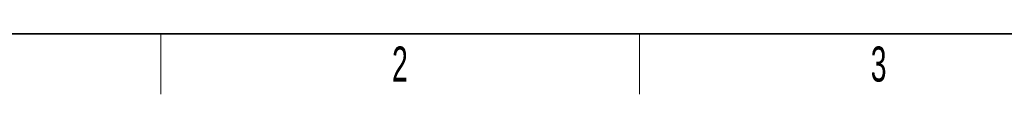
# Model space of a CAD drawing. Header units: millimetres. Extents: x 5 to 418, y 2 to 292.
# Tile 2 of 46: x 60 to 158, y 6 to 12. Entities that reach past the tile are written whole.
import ezdxf

# ---------------------------------------------------------------- set-up
doc = ezdxf.new("R2010")
doc.units = ezdxf.units.MM
doc.layers.add('SLD-0', color=7, linetype='Continuous')
doc.styles.add('SLDTEXTSTYLE0', font='TXT', dxfattribs={"width": 0.605})

msp = doc.modelspace()

# ---------------------------------------------------------------- linework, layer by layer
at = {"layer": 'SLD-0', "lineweight": 35}
msp.add_line((26, 12), (408, 12), dxfattribs=at)
at = {"layer": 'SLD-0', "lineweight": 18}
for p, q in [((73.75, 6), (73.75, 12)), ((121.5, 6), (121.5, 12))]:
    msp.add_line(p, q, dxfattribs=at)

# ---------------------------------------------------------------- texts
at = {"layer": 'SLD-0', "char_height": 3.5, "attachment_point": 2, "style": 'SLDTEXTSTYLE0'}
for s, insert in [('2', (97.6027, 10.743)), ('3', (145.3527, 10.743))]:
    msp.add_mtext(s, dxfattribs=dict(at, insert=insert))

doc.saveas('drawing.dxf')
